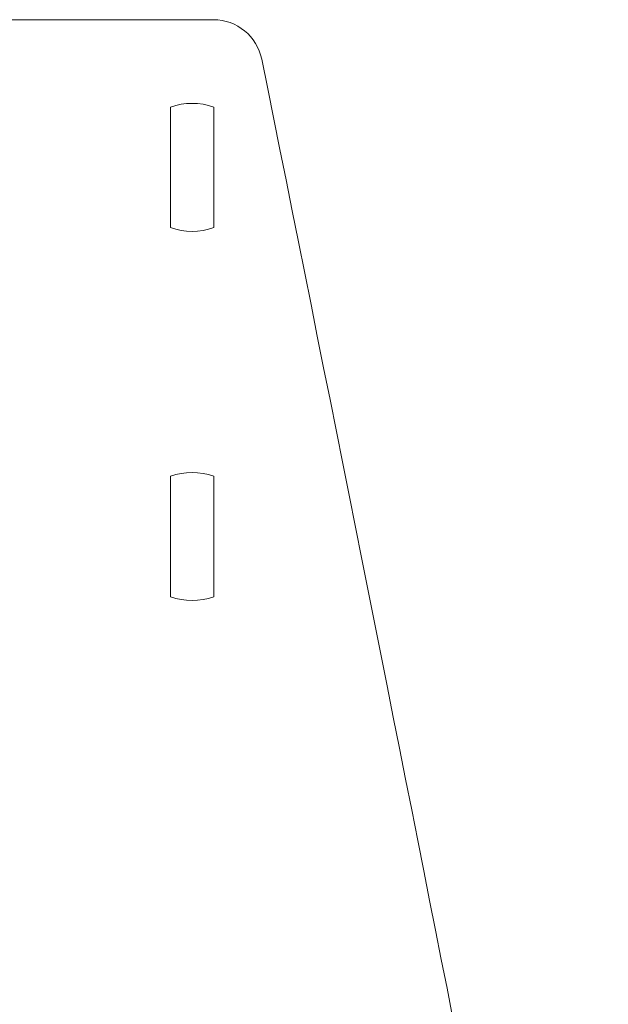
# Model space of a CAD drawing. Header units: inches. Extents: x -5.8 to 5.8, y -5.8 to 5.8.
# Tile 40 of 42: x 3.611 to 4.551, y 4.175 to 5.75. Entities that reach past the tile are written whole.
import ezdxf

# ---------------------------------------------------------------- set-up
doc = ezdxf.new("R2010")
doc.units = ezdxf.units.IN
doc.header["$MEASUREMENT"] = 0
doc.layers.add('VIEW_HATCHES', color=7, linetype='Continuous')

msp = doc.modelspace()

# ---------------------------------------------------------------- linework, layer by layer
at = {"layer": 'VIEW_HATCHES', "color": 4, "lineweight": 5}
msp.add_open_spline([(2.1138, 0.9065), (2.1138, 0.9065), (0.9333, 1.8903), (0.9333, 1.8903), (0.9333, 1.8903), (0.8749, 1.9389), (0.841, 2.0109), (0.841, 2.0869), (0.841, 2.0869), (0.8409, 2.1629), (0.875, 2.2353), (0.9333, 2.284), (0.9333, 2.284), (0.9333, 2.284), (2.1138, 3.2677), (2.1138, 3.2677), (2.1138, 3.2677), (2.1138, 3.2677), (2.1138, 3.2677), (2.1138, 3.2677), (2.1138, 3.2677), (2.12, 3.2983), (2.4253, 4.8512), (2.5938, 5.6868), (2.5938, 5.6868), (2.6012, 5.7236), (2.6335, 5.75), (2.671, 5.75), (2.671, 5.75), (2.671, 5.75), (3.92, 5.75), (3.92, 5.75), (3.92, 5.75), (3.9575, 5.75), (3.9898, 5.7235), (3.9972, 5.6868), (3.9972, 5.6868), (4.2007, 4.6773), (4.471, 3.2983), (4.4772, 3.2677), (4.4772, 3.2677), (4.4772, 3.2677), (4.4772, 3.2677), (4.4772, 3.2677), (4.4772, 3.2677), (4.4772, 3.2677), (5.6577, 2.284), (5.6577, 2.284), (5.6577, 2.284), (5.7161, 2.2354), (5.7499, 2.1633), (5.75, 2.0874), (5.75, 2.0874), (5.7501, 2.0114), (5.716, 1.939), (5.6577, 1.8903), (5.6577, 1.8903), (5.6577, 1.8903), (4.4772, 0.9065), (4.4772, 0.9065), (4.4772, 0.9065), (4.4772, 0.9065), (4.4772, 0.9065), (4.4772, 0.9065), (4.4772, 0.9065), (4.471, 0.8759), (4.1554, -0.7278), (3.9972, -1.5126), (3.9972, -1.5126), (3.9898, -1.5493), (3.9575, -1.5757), (3.92, -1.5757), (3.92, -1.5757), (3.92, -1.5757), (2.6709, -1.5757), (2.6709, -1.5757), (2.6709, -1.5757), (2.6335, -1.5757), (2.6012, -1.5493), (2.5938, -1.5126), (2.5938, -1.5126), (2.3902, -0.5031), (2.1199, 0.8759), (2.1138, 0.9065), (2.1138, 0.9065), (2.1138, 0.9065), (2.1138, 0.9065), (2.1138, 0.9065)], degree=3, knots=[0, 0, 0, 0, 0.045455, 0.045455, 0.045455, 0.045455, 0.090909, 0.090909, 0.090909, 0.090909, 0.136364, 0.136364, 0.136364, 0.136364, 0.181818, 0.181818, 0.181818, 0.181818, 0.227273, 0.227273, 0.227273, 0.227273, 0.272727, 0.272727, 0.272727, 0.272727, 0.318182, 0.318182, 0.318182, 0.318182, 0.363636, 0.363636, 0.363636, 0.363636, 0.409091, 0.409091, 0.409091, 0.409091, 0.454545, 0.454545, 0.454545, 0.454545, 0.5, 0.5, 0.5, 0.5, 0.545455, 0.545455, 0.545455, 0.545455, 0.590909, 0.590909, 0.590909, 0.590909, 0.636364, 0.636364, 0.636364, 0.636364, 0.681818, 0.681818, 0.681818, 0.681818, 0.727273, 0.727273, 0.727273, 0.727273, 0.772727, 0.772727, 0.772727, 0.772727, 0.818182, 0.818182, 0.818182, 0.818182, 0.863636, 0.863636, 0.863636, 0.863636, 0.909091, 0.909091, 0.909091, 0.909091, 0.954545, 0.954545, 0.954545, 0.954545, 1, 1, 1, 1], dxfattribs=at)
at = {"layer": 'VIEW_HATCHES', "lineweight": 5}
for points in [[(3.8516, 5.4174), (3.8739, 5.4094), (3.8982, 5.4094), (3.9205, 5.4174), (3.9205, 5.4174), (3.9205, 5.4174), (3.9205, 5.6102), (3.9205, 5.6102), (3.9205, 5.6102), (3.8982, 5.6181), (3.8739, 5.6181), (3.8516, 5.6102), (3.8516, 5.6102), (3.8516, 5.6102), (3.8516, 5.4174), (3.8516, 5.4174)], [(3.8516, 4.8268), (3.8739, 4.8189), (3.8982, 4.8189), (3.9205, 4.8268), (3.9205, 4.8268), (3.9205, 4.8268), (3.9205, 5.0196), (3.9205, 5.0196), (3.9205, 5.0196), (3.8982, 5.0276), (3.8739, 5.0276), (3.8516, 5.0196), (3.8516, 5.0196), (3.8516, 5.0196), (3.8516, 4.8268), (3.8516, 4.8268)]]:
    msp.add_open_spline(points, degree=3, knots=[0, 0, 0, 0, 0.25, 0.25, 0.25, 0.25, 0.5, 0.5, 0.5, 0.5, 0.75, 0.75, 0.75, 0.75, 1, 1, 1, 1], dxfattribs=at)

doc.saveas('drawing.dxf')
